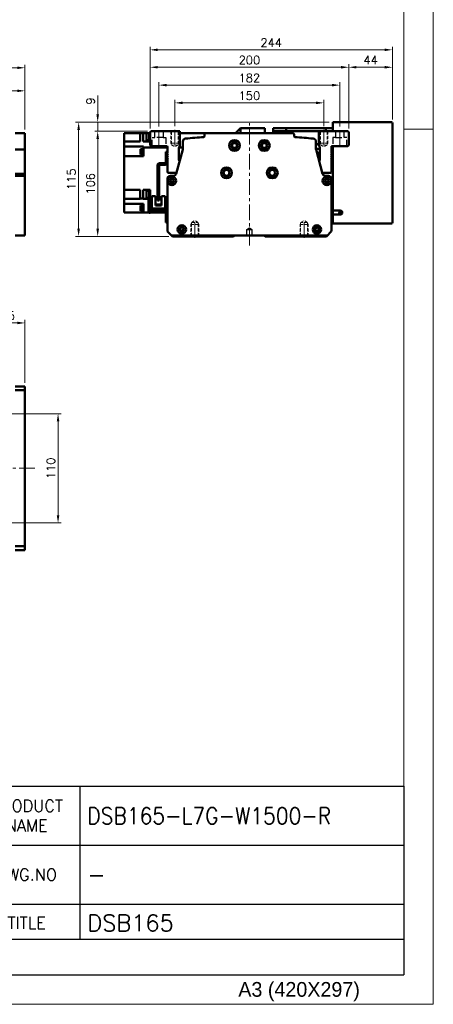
# Model space of a CAD drawing. Header units: millimetres. Extents: x 46891 to 51038, y 6223 to 10291.
# Tile 7 of 8: x 50622 to 51038, y 8529 to 9520. Entities that reach past the tile are written whole.
import ezdxf

# ---------------------------------------------------------------- set-up
doc = ezdxf.new("R2010")
doc.units = ezdxf.units.MM
doc.header["$LTSCALE"] = 0.5
for name, pattern in [('CENTER', [50.8, 31.75, -6.35, 6.35, -6.35]), ('HIDDEN', [9.525, 6.35, -3.175]), ('HIDDENX2', [19.05, 12.7, -6.35])]:
    doc.linetypes.add(name, pattern=pattern)
doc.layers.get('0').update_dxf_attribs({"lineweight": 20})
doc.layers.add('1', color=1, linetype='CENTER', lineweight=13)
doc.layers.add('외형선(ISO)', color=7, linetype='Continuous', lineweight=50)
doc.layers.add('2', color=2, linetype='HIDDENX2')
doc.layers.add('3', color=3, linetype='Continuous')
doc.styles.add('ACISOGDT', font='amgdt.shx')
doc.styles.add('DSR TEXT', font='romans.shx', dxfattribs={"bigfont": 'whgtxt.shx'})
doc.styles.get("Standard").update_dxf_attribs({"font": 'romans.shx', "bigfont": 'whgtxt.shx'})
doc.dimstyles.new('DSR', dxfattribs={"dimscale": 2, "dimtxt": 3, "dimasz": 3, "dimexe": 0.5, "dimexo": 0.5, "dimgap": 0.5, "dimtad": 1, "dimdsep": 46, "dimtxsty": 'Standard', "dimcen": 2.5, "dimclrd": 4, "dimclre": 4, "dimclrt": 2, "dimadec": 0, "dimazin": 2, "dimtfac": 1, "dimtmove": 0, "dimatfit": 3, "dimfxl": 0, "dimlwd": -1, "dimlwe": -1, "dimarcsym": 0})

# ---------------------------------------------------------------- blocks, each defined once
blk = doc.blocks.new('A$C13F00394')
at = {"layer": '3'}
for p, q in [((0, 32), (202.32, 32)), ((147.32, 32), (147.32, 6)), ((202.32, 32), (202.32, 0)), ((97.32, 22), (202.32, 22)), ((129.32, 12), (202.32, 12)), ((202.32, 6), (129.32, 6)), ((0, 0), (202.32, 0))]:
    blk.add_line(p, q, dxfattribs=at)
at = {"color": 7, "char_height": 2, "attachment_point": 5, "style": 'DSR TEXT'}
for s, insert in [('PRODUCT\\PNAME', (138.32, 27)), ('DWG.NO', (138.32, 17)), ('TITLE', (138.32, 8.83))]:
    blk.add_mtext(s, dxfattribs=dict(at, insert=insert))
blk = doc.blocks.new('A$C1C1952E1')
at = {"color": 1}
blk.add_lwpolyline([(0, 0), (420, 0), (420, 297), (0, 297)], close=True, dxfattribs=at)
at = {"color": 3}
blk.add_lwpolyline([(5, 5), (415, 5), (415, 292), (5, 292)], close=True, dxfattribs=at)
at = {"color": 7, "style": 'ACISOGDT'}
blk.add_text('A3 (420X297)', height=2.5, dxfattribs=at).set_placement((386.91, 1.28))
blk = doc.blocks.new('*D123')
at = {"color": 1, "linetype": 'ByBlock'}
for p, q in [((50462.09, 9421.41), (50462.09, 9451.32)), ((50469.89, 9448.32), (50619.29, 9448.32)), ((50627.09, 9409.41), (50627.09, 9451.32))]:
    blk.add_line(p, q, dxfattribs=at)
at = {"color": 1}
for points in [[(50469.89, 9449.62), (50469.89, 9447.02), (50462.09, 9448.32)], [(50619.29, 9449.62), (50619.29, 9447.02), (50627.09, 9448.32)]]:
    blk.add_solid(points, dxfattribs=at)
at = {"layer": 'Defpoints', "color": 0}
for p in [(50627.09, 9448.32), (50462.09, 9417.81), (50627.09, 9405.81)]:
    blk.add_point(p, dxfattribs=at)
at = {"color": 3, "insert": (50544.59, 9455.52), "char_height": 8.4, "attachment_point": 5, "style": 'DSR TEXT'}
blk.add_mtext('165', dxfattribs=at)
blk = doc.blocks.new('*D124')
at = {"color": 1, "linetype": 'ByBlock'}
for p, q in [((48757.09, 9409.41), (48757.09, 9474.57)), ((50627.09, 9409.41), (50627.09, 9474.57)), ((50619.29, 9471.57), (48764.89, 9471.57))]:
    blk.add_line(p, q, dxfattribs=at)
at = {"color": 1}
for points in [[(48764.89, 9472.87), (48764.89, 9470.27), (48757.09, 9471.57)], [(50619.29, 9472.87), (50619.29, 9470.27), (50627.09, 9471.57)]]:
    blk.add_solid(points, dxfattribs=at)
at = {"layer": 'Defpoints', "color": 0}
for p in [(48757.09, 9471.57), (48757.09, 9405.81), (50627.09, 9405.81)]:
    blk.add_point(p, dxfattribs=at)
at = {"color": 3, "insert": (49692.09, 9478.77), "char_height": 8.4, "attachment_point": 5, "style": 'DSR TEXT'}
blk.add_mtext('1870', dxfattribs=at)
blk = doc.blocks.new('A$C1E181772')
at = {"layer": '외형선(ISO)'}
for p, q in [((17.4, 71), (17.4, 59.6)), ((19, 71), (17.4, 71)), ((11.1, 59.6), (16.9, 59.6)), ((17.4, 59.6), (18.94, 59.6)), ((9, 22), (9, 57.5)), ((10.6, 57.5), (10.6, 22)), ((16.9, 58), (11.1, 58)), ((1.6, 25), (0, 25)), ((0, 22), (0, 25)), ((0, 22), (0, 12)), ((1.6, 25), (1.6, 22)), ((1.6, 12.1), (1.6, 22)), ((3.3, 26.5), (3.3, 14.1)), ((7, 26.5), (3.3, 26.5)), ((7, 17.1), (7, 26.5)), ((10.6, 22), (9, 22)), ((16.7, 26.5), (13, 26.5)), ((13, 26.5), (13, 17.1)), ((16.7, 14.1), (16.7, 26.5)), ((2, 10), (16.9, 10)), ((17, 11.6), (2.1, 11.6)), ((3.3, 11.6), (3.3, 14.1)), ((5.3, 14.1), (3.3, 14.1)), ((14.7, 14.1), (5.3, 14.1)), ((7, 18.1), (13, 18.1)), ((13, 17.8), (7, 17.8)), ((7, 17.1), (13, 17.1)), ((16.7, 14.1), (14.7, 14.1)), ((16.7, 14.1), (16.7, 11.6)), ((17.4, 9.5), (17.4, 3)), ((17.4, 0), (17.4, 3)), ((17.4, 0), (19, 0))]:
    blk.add_line(p, q, dxfattribs=at)
for centre, radius, start, end in [((11.1, 57.5), 2.1, 90, 180), ((16.9, 60.1), 0.5, 270, 0), ((16.9, 60.1), 2.1, 270, 346.22585), ((11.1, 57.5), 0.5, 90, 180), ((2, 12), 2, 179.99989, 269.99989), ((2.1, 12.1), 0.5, 179.99989, 269.99989), ((16.9, 9.5), 0.5, 359.99989, 89.99989), ((17, 9.6), 2, 0.24541, 89.99989)]:
    blk.add_arc(centre, radius, start, end, dxfattribs=at)
blk = doc.blocks.new('*D127')
at = {"color": 1, "linetype": 'ByBlock'}
for p, q in [((50777.95, 9412.85), (50777.95, 9439.25)), ((50785.75, 9436.25), (50920.15, 9436.25)), ((50927.95, 9412.85), (50927.95, 9439.25))]:
    blk.add_line(p, q, dxfattribs=at)
at = {"color": 1}
for points in [[(50785.75, 9437.55), (50785.75, 9434.95), (50777.95, 9436.25)], [(50920.15, 9437.55), (50920.15, 9434.95), (50927.95, 9436.25)]]:
    blk.add_solid(points, dxfattribs=at)
at = {"layer": 'Defpoints', "color": 0}
for p in [(50927.95, 9436.25), (50777.95, 9409.25), (50927.95, 9409.25)]:
    blk.add_point(p, dxfattribs=at)
at = {"color": 3, "insert": (50852.95, 9443.45), "char_height": 8.4, "attachment_point": 5, "style": 'DSR TEXT'}
blk.add_mtext('150', dxfattribs=at)
blk = doc.blocks.new('*D128')
at = {"color": 1, "linetype": 'ByBlock'}
for p, q in [((50761.95, 9412.41), (50761.95, 9457.07)), ((50769.75, 9454.07), (50936.15, 9454.07)), ((50943.95, 9412.41), (50943.95, 9457.07))]:
    blk.add_line(p, q, dxfattribs=at)
at = {"color": 1}
for points in [[(50769.75, 9455.37), (50769.75, 9452.77), (50761.95, 9454.07)], [(50936.15, 9455.37), (50936.15, 9452.77), (50943.95, 9454.07)]]:
    blk.add_solid(points, dxfattribs=at)
at = {"layer": 'Defpoints', "color": 0}
for p in [(50943.95, 9454.07), (50761.95, 9408.81), (50943.95, 9408.81)]:
    blk.add_point(p, dxfattribs=at)
at = {"color": 3, "insert": (50852.95, 9461.27), "char_height": 8.4, "attachment_point": 5, "style": 'DSR TEXT'}
blk.add_mtext('182', dxfattribs=at)
blk = doc.blocks.new('*D129')
at = {"color": 1, "linetype": 'ByBlock'}
for p, q in [((50752.95, 9410.41), (50752.95, 9475.08)), ((50952.95, 9410.41), (50952.95, 9475.08)), ((50760.75, 9472.08), (50945.15, 9472.08))]:
    blk.add_line(p, q, dxfattribs=at)
at = {"color": 1}
for points in [[(50760.75, 9473.38), (50760.75, 9470.78), (50752.95, 9472.08)], [(50945.15, 9473.38), (50945.15, 9470.78), (50952.95, 9472.08)]]:
    blk.add_solid(points, dxfattribs=at)
at = {"layer": 'Defpoints', "color": 0}
for p in [(50952.95, 9472.08), (50752.95, 9406.81), (50952.95, 9406.81)]:
    blk.add_point(p, dxfattribs=at)
at = {"color": 3, "insert": (50852.95, 9479.28), "char_height": 8.4, "attachment_point": 5, "style": 'DSR TEXT'}
blk.add_mtext('200', dxfattribs=at)
blk = doc.blocks.new('*D130')
at = {"color": 1, "linetype": 'ByBlock'}
for p, q in [((50952.95, 9410.41), (50952.95, 9475.08)), ((50996.95, 9419.41), (50996.95, 9475.08)), ((50960.75, 9472.08), (50989.15, 9472.08))]:
    blk.add_line(p, q, dxfattribs=at)
at = {"color": 1}
for points in [[(50960.75, 9473.38), (50960.75, 9470.78), (50952.95, 9472.08)], [(50989.15, 9473.38), (50989.15, 9470.78), (50996.95, 9472.08)]]:
    blk.add_solid(points, dxfattribs=at)
at = {"layer": 'Defpoints', "color": 0}
for p in [(50996.95, 9472.08), (50996.95, 9415.81), (50952.95, 9406.81)]:
    blk.add_point(p, dxfattribs=at)
at = {"color": 3, "insert": (50974.95, 9479.28), "char_height": 8.4, "attachment_point": 5, "style": 'DSR TEXT'}
blk.add_mtext('44', dxfattribs=at)
blk = doc.blocks.new('*D147')
at = {"color": 1, "linetype": 'ByBlock'}
for p, q in [((50752.95, 9410.41), (50752.95, 9492.61)), ((50989.15, 9489.61), (50760.75, 9489.61)), ((50996.95, 9419.41), (50996.95, 9492.61))]:
    blk.add_line(p, q, dxfattribs=at)
at = {"color": 1}
for points in [[(50760.75, 9490.91), (50760.75, 9488.31), (50752.95, 9489.61)], [(50989.15, 9490.91), (50989.15, 9488.31), (50996.95, 9489.61)]]:
    blk.add_solid(points, dxfattribs=at)
at = {"layer": 'Defpoints', "color": 0}
for p in [(50752.95, 9489.61), (50996.95, 9415.81), (50752.95, 9406.81)]:
    blk.add_point(p, dxfattribs=at)
at = {"color": 3, "insert": (50874.95, 9496.81), "char_height": 8.4, "attachment_point": 5, "style": 'DSR TEXT'}
blk.add_mtext('244', dxfattribs=at)
blk = doc.blocks.new('*D148')
at = {"color": 1, "linetype": 'ByBlock'}
for p, q in [((50750.35, 9407.81), (50697.27, 9407.81)), ((50700.27, 9400.01), (50700.27, 9309.61)), ((50771.85, 9301.81), (50697.27, 9301.81))]:
    blk.add_line(p, q, dxfattribs=at)
at = {"color": 1}
for points in [[(50698.97, 9400.01), (50701.57, 9400.01), (50700.27, 9407.81)], [(50698.97, 9309.61), (50701.57, 9309.61), (50700.27, 9301.81)]]:
    blk.add_solid(points, dxfattribs=at)
at = {"layer": 'Defpoints', "color": 0}
for p in [(50753.95, 9407.81), (50700.27, 9301.81), (50775.45, 9301.81)]:
    blk.add_point(p, dxfattribs=at)
at = {"color": 3, "insert": (50693.07, 9354.81), "char_height": 8.4, "attachment_point": 5, "rotation": 90, "style": 'DSR TEXT'}
blk.add_mtext('106', dxfattribs=at)
blk = doc.blocks.new('*D149')
at = {"color": 1, "linetype": 'ByBlock'}
for p, q in [((50700.27, 9424.61), (50700.27, 9443.61)), ((50933.35, 9416.81), (50697.27, 9416.81)), ((50700.27, 9407.81), (50700.27, 9416.81)), ((50750.35, 9407.81), (50697.27, 9407.81)), ((50700.27, 9400.01), (50700.27, 9392.21))]:
    blk.add_line(p, q, dxfattribs=at)
at = {"color": 1}
for points in [[(50698.97, 9424.61), (50701.57, 9424.61), (50700.27, 9416.81)], [(50698.97, 9400.01), (50701.57, 9400.01), (50700.27, 9407.81)]]:
    blk.add_solid(points, dxfattribs=at)
at = {"layer": 'Defpoints', "color": 0}
for p in [(50700.27, 9416.81), (50936.95, 9416.81), (50753.95, 9407.81)]:
    blk.add_point(p, dxfattribs=at)
at = {"color": 3, "insert": (50693.07, 9438.01), "char_height": 8.4, "attachment_point": 5, "rotation": 90, "style": 'DSR TEXT'}
blk.add_mtext('9', dxfattribs=at)
blk = doc.blocks.new('*D150')
at = {"color": 1, "linetype": 'ByBlock'}
for p, q in [((50933.35, 9416.81), (50678.08, 9416.81)), ((50681.08, 9409.01), (50681.08, 9309.61)), ((50771.85, 9301.81), (50678.08, 9301.81))]:
    blk.add_line(p, q, dxfattribs=at)
at = {"color": 1}
for points in [[(50679.78, 9409.01), (50682.38, 9409.01), (50681.08, 9416.81)], [(50679.78, 9309.61), (50682.38, 9309.61), (50681.08, 9301.81)]]:
    blk.add_solid(points, dxfattribs=at)
at = {"layer": 'Defpoints', "color": 0}
for p in [(50936.95, 9416.81), (50681.08, 9301.81), (50775.45, 9301.81)]:
    blk.add_point(p, dxfattribs=at)
at = {"color": 3, "insert": (50673.88, 9359.31), "char_height": 8.4, "attachment_point": 5, "rotation": 90, "style": 'DSR TEXT'}
blk.add_mtext('115', dxfattribs=at)
blk = doc.blocks.new('*D153')
at = {"color": 1, "linetype": 'ByBlock'}
for p, q in [((50592.09, 9133.07), (50592.09, 9217.74)), ((50627.09, 9154.53), (50627.09, 9217.74)), ((50599.89, 9214.74), (50619.29, 9214.74))]:
    blk.add_line(p, q, dxfattribs=at)
at = {"color": 1}
for points in [[(50599.89, 9216.04), (50599.89, 9213.44), (50592.09, 9214.74)], [(50619.29, 9216.04), (50619.29, 9213.44), (50627.09, 9214.74)]]:
    blk.add_solid(points, dxfattribs=at)
at = {"layer": 'Defpoints', "color": 0}
for p in [(50627.09, 9214.74), (50627.09, 9150.93), (50592.09, 9129.47)]:
    blk.add_point(p, dxfattribs=at)
at = {"color": 3, "insert": (50609.59, 9221.94), "char_height": 8.4, "attachment_point": 5, "style": 'DSR TEXT'}
blk.add_mtext('35', dxfattribs=at)
blk = doc.blocks.new('*D156')
at = {"color": 1, "linetype": 'ByBlock'}
for p, q in [((50601.74, 9123.43), (50663.37, 9123.43)), ((50660.37, 9115.63), (50660.37, 9021.23)), ((50601.74, 9013.43), (50663.37, 9013.43))]:
    blk.add_line(p, q, dxfattribs=at)
at = {"color": 1}
for points in [[(50659.07, 9115.63), (50661.67, 9115.63), (50660.37, 9123.43)], [(50659.07, 9021.23), (50661.67, 9021.23), (50660.37, 9013.43)]]:
    blk.add_solid(points, dxfattribs=at)
at = {"layer": 'Defpoints', "color": 0}
for p in [(50598.14, 9123.43), (50598.14, 9013.43), (50660.37, 9013.43)]:
    blk.add_point(p, dxfattribs=at)
at = {"color": 3, "insert": (50653.17, 9068.43), "char_height": 8.4, "attachment_point": 5, "rotation": 90, "style": 'DSR TEXT'}
blk.add_mtext('110', dxfattribs=at)

msp = doc.modelspace()

# ---------------------------------------------------------------- linework, layer by layer
at = {"color": 2, "linetype": 'HIDDEN'}
for p, q in [((50773.94907, 9407.81317), (50773.94907, 9395.81317)), ((50774.54907, 9407.21317), (50773.94907, 9407.81317)), ((50781.34907, 9407.21317), (50774.54907, 9407.21317)), ((50774.54907, 9407.21317), (50774.54907, 9393.81317)), ((50781.34907, 9407.21317), (50781.94907, 9407.81317)), ((50781.34907, 9407.21317), (50781.34907, 9393.81317)), ((50781.94907, 9407.81317), (50781.94907, 9395.81317)), ((50923.94907, 9407.81317), (50923.94907, 9395.81317)), ((50924.54907, 9407.21317), (50923.94907, 9407.81317)), ((50931.34907, 9407.21317), (50924.54907, 9407.21317)), ((50924.54907, 9407.21317), (50924.54907, 9393.81317)), ((50931.34907, 9407.21317), (50931.94907, 9407.81317)), ((50931.34907, 9407.21317), (50931.34907, 9393.81317)), ((50931.94907, 9407.81317), (50931.94907, 9395.81317)), ((50781.94907, 9395.81317), (50773.94907, 9395.81317)), ((50773.94907, 9395.81317), (50774.54907, 9394.77393)), ((50781.94907, 9395.81317), (50781.34907, 9394.77393)), ((50931.94907, 9395.81317), (50923.94907, 9395.81317)), ((50923.94907, 9395.81317), (50924.54907, 9394.77393)), ((50931.94907, 9395.81317), (50931.34907, 9394.77393)), ((50781.34907, 9393.81317), (50774.54907, 9393.81317)), ((50774.54907, 9393.81317), (50777.94907, 9391.85017)), ((50781.34907, 9393.81317), (50777.94907, 9391.85017)), ((50931.34907, 9393.81317), (50924.54907, 9393.81317)), ((50924.54907, 9393.81317), (50927.94907, 9391.85017)), ((50931.34907, 9393.81317), (50927.94907, 9391.85017)), ((50794.54907, 9315.81317), (50797.94907, 9317.77616)), ((50794.54907, 9315.81317), (50801.34907, 9315.81317)), ((50794.54907, 9302.41317), (50794.54907, 9315.81317)), ((50801.34907, 9315.81317), (50797.94907, 9317.77616)), ((50801.34907, 9302.41317), (50801.34907, 9315.81317)), ((50904.54907, 9315.81317), (50907.94907, 9317.77616)), ((50911.34907, 9315.81317), (50904.54907, 9315.81317)), ((50904.54907, 9302.41317), (50904.54907, 9315.81317)), ((50911.34907, 9315.81317), (50907.94907, 9317.77616)), ((50911.34907, 9302.41317), (50911.34907, 9315.81317)), ((50793.94907, 9313.81317), (50794.54907, 9314.8524)), ((50793.94907, 9313.81317), (50801.94907, 9313.81317)), ((50793.94907, 9301.81317), (50793.94907, 9313.81317)), ((50801.94907, 9313.81317), (50801.34907, 9314.8524)), ((50801.94907, 9301.81317), (50801.94907, 9313.81317)), ((50903.94907, 9313.81317), (50904.54907, 9314.8524)), ((50911.94907, 9313.81317), (50903.94907, 9313.81317)), ((50903.94907, 9301.81317), (50903.94907, 9313.81317)), ((50911.94907, 9313.81317), (50911.34907, 9314.8524)), ((50911.94907, 9301.81317), (50911.94907, 9313.81317)), ((50794.54907, 9302.41317), (50793.94907, 9301.81317)), ((50794.54907, 9302.41317), (50801.34907, 9302.41317)), ((50801.34907, 9302.41317), (50801.94907, 9301.81317)), ((50904.54907, 9302.41317), (50903.94907, 9301.81317)), ((50911.34907, 9302.41317), (50904.54907, 9302.41317)), ((50911.34907, 9302.41317), (50911.94907, 9301.81317))]:
    msp.add_line(p, q, dxfattribs=at)
at = {"color": 1, "linetype": 'CENTER'}
for p, q in [((50777.94907, 9409.24871), (50777.94907, 9390.68401)), ((50927.94907, 9409.24871), (50927.94907, 9390.68401)), ((50797.94907, 9300.37762), (50797.94907, 9318.94232)), ((50907.94907, 9300.37762), (50907.94907, 9318.94232))]:
    msp.add_line(p, q, dxfattribs=at)
at = {"color": 1}
msp.add_line((51038.06932, 9409.88267), (51008.40982, 9409.88267), dxfattribs=at)
at = {"layer": '1'}
for p, q in [((50852.94907, 9292.81317), (50852.94907, 9415.81317)), ((50761.94907, 9391.81317), (50761.94907, 9408.81317)), ((50943.94907, 9391.81317), (50943.94907, 9408.81317)), ((50637.08964, 9068.42724), (48747.08964, 9068.42724))]:
    msp.add_line(p, q, dxfattribs=at)
at = {"layer": '2'}
for p, q in [((50757.69907, 9401.31317), (50757.69907, 9407.81317)), ((50766.19907, 9407.81317), (50766.19907, 9401.31317)), ((50939.69907, 9407.81317), (50939.69907, 9401.31317)), ((50948.19907, 9401.31317), (50948.19907, 9407.81317)), ((50754.94907, 9401.31317), (50757.69907, 9401.31317)), ((50754.94907, 9392.81317), (50754.94907, 9401.31317)), ((50766.19907, 9401.31317), (50757.69907, 9401.31317)), ((50766.19907, 9401.31317), (50768.94907, 9401.31317)), ((50768.94907, 9401.31317), (50768.94907, 9392.81317)), ((50939.69907, 9401.31317), (50936.94907, 9401.31317)), ((50936.94907, 9401.31317), (50936.94907, 9392.81317)), ((50939.69907, 9401.31317), (50948.19907, 9401.31317)), ((50950.94907, 9401.31317), (50948.19907, 9401.31317)), ((50950.94907, 9392.81317), (50950.94907, 9401.31317)), ((50850.44907, 9308.81317), (50852.94907, 9310.31532)), ((50850.44907, 9302.81316), (50850.44907, 9308.81317)), ((50850.44907, 9308.81317), (50855.44907, 9308.81317)), ((50852.94907, 9310.31532), (50855.44907, 9308.81317)), ((50855.44907, 9308.81317), (50855.44907, 9302.81316))]:
    msp.add_line(p, q, dxfattribs=at)
at = {"layer": '3'}
for p in [(51008.40982, 8748.47582), (49808.28287, 8558.65502)]:
    msp.add_line(p, (51008.40982, 8558.65502), dxfattribs=at)
at = {"layer": '외형선(ISO)'}
for p, q in [((50936.94907, 9415.81317), (50936.94907, 9416.81317)), ((50995.94907, 9416.81317), (50936.94907, 9416.81317)), ((50936.94907, 9407.81317), (50936.94907, 9415.81317)), ((50996.94907, 9315.81317), (50996.94907, 9415.81317)), ((50617.08964, 9405.81317), (50627.08964, 9405.81317)), ((50627.08964, 9403.81317), (50627.08964, 9405.81317)), ((50726.94907, 9405.81317), (50742.94907, 9405.81317)), ((50726.94907, 9401.41317), (50726.94907, 9405.81317)), ((50745.94907, 9405.81317), (50742.94907, 9405.81317)), ((50742.94907, 9397.41317), (50742.94907, 9405.81317)), ((50750.94907, 9405.81317), (50745.94907, 9405.81317)), ((50745.94907, 9405.81317), (50745.94907, 9397.41317)), ((50749.34907, 9398.73306), (50749.34907, 9405.73306)), ((50751.94907, 9405.73306), (50749.34907, 9405.73306)), ((50750.94907, 9405.81317), (50751.94907, 9405.81317)), ((50750.94907, 9405.81317), (50750.94907, 9405.73306)), ((50751.94907, 9398.43306), (50751.94907, 9406.03306)), ((50752.94907, 9406.03306), (50751.94907, 9406.03306)), ((50753.94907, 9407.81317), (50752.94907, 9406.81317)), ((50752.94907, 9406.81317), (50752.94907, 9393.81317)), ((50782.94907, 9407.81317), (50753.94907, 9407.81317)), ((50782.94907, 9393.1377), (50782.94907, 9407.81317)), ((50782.94907, 9405.81317), (50809.72166, 9405.81317)), ((50896.17648, 9405.81317), (50809.72166, 9405.81317)), ((50838.94907, 9405.81317), (50843.94907, 9410.81317)), ((50843.94907, 9405.81317), (50843.94907, 9410.81317)), ((50868.39907, 9410.81317), (50843.94907, 9410.81317)), ((50868.39907, 9410.81317), (50868.39907, 9405.81317)), ((50876.94907, 9410.81317), (50876.94907, 9407.86538)), ((50889.94907, 9410.81317), (50876.94907, 9410.81317)), ((50876.94907, 9407.86538), (50876.94907, 9405.81317)), ((50889.94907, 9407.86538), (50876.94907, 9407.86538)), ((50889.94907, 9407.86538), (50889.94907, 9410.81317)), ((50889.94907, 9410.81317), (50929.94907, 9410.81317)), ((50889.94907, 9410.81317), (50889.94907, 9407.86538)), ((50889.94907, 9405.81317), (50889.94907, 9407.86538)), ((50929.94907, 9407.86538), (50889.94907, 9407.86538)), ((50889.94907, 9405.81317), (50889.94907, 9407.86538)), ((50922.94907, 9407.81317), (50922.94907, 9393.1377)), ((50951.94907, 9407.81317), (50922.94907, 9407.81317)), ((50929.94907, 9410.81317), (50929.94907, 9407.81317)), ((50936.94907, 9410.81317), (50929.94907, 9410.81317)), ((50952.94907, 9406.81317), (50951.94907, 9407.81317)), ((50952.94907, 9393.81317), (50952.94907, 9406.81317)), ((50627.08964, 9403.81317), (50627.08964, 9402.30045)), ((50627.08964, 9402.30045), (50627.08964, 9401.80147)), ((50627.08964, 9400.26088), (50627.08964, 9401.80147)), ((50627.08964, 9397.27629), (50627.08964, 9400.26088)), ((50627.08964, 9397.27629), (50627.08964, 9389.49884)), ((50726.94907, 9401.41317), (50726.94907, 9397.41317)), ((50742.94907, 9397.41317), (50726.94907, 9397.41317)), ((50726.94907, 9397.25701), (50726.94907, 9397.41317)), ((50726.94907, 9397.25701), (50726.94907, 9392.18028)), ((50750.94907, 9397.41317), (50745.94907, 9397.41317)), ((50751.94907, 9398.73306), (50749.34907, 9398.73306)), ((50750.94907, 9397.41317), (50750.94907, 9398.73306)), ((50750.94907, 9397.41317), (50750.94907, 9397.3741)), ((50750.94907, 9397.3741), (50752.94907, 9397.3741)), ((50752.94907, 9398.43306), (50751.94907, 9398.43306)), ((50785.94907, 9397.27629), (50785.94907, 9389.49884)), ((50807.72166, 9403.81317), (50807.72166, 9402.30045)), ((50898.17648, 9402.30045), (50898.17648, 9403.81317)), ((50919.94907, 9389.49884), (50919.94907, 9397.27629)), ((50922.94907, 9394.66817), (50919.94907, 9394.66817)), ((50617.08964, 9389.13986), (50627.08964, 9389.13986)), ((50627.08964, 9389.49884), (50627.08964, 9389.13986)), ((50627.08964, 9389.13986), (50627.08964, 9364.73623)), ((50746.44907, 9392.18028), (50726.94907, 9392.18028)), ((50726.94907, 9387.01317), (50726.94907, 9392.18028)), ((50726.94907, 9387.01317), (50726.94907, 9382.51317)), ((50743.24907, 9384.26174), (50743.24907, 9389.76174)), ((50743.24907, 9389.76174), (50745.24907, 9389.76174)), ((50743.24907, 9384.26174), (50745.24907, 9384.26174)), ((50745.24907, 9384.06174), (50745.24907, 9389.96174)), ((50745.24907, 9389.96174), (50745.94907, 9389.96174)), ((50745.94907, 9384.01174), (50745.94907, 9390.01174)), ((50745.94907, 9390.01174), (50746.44907, 9390.01174)), ((50746.44907, 9392.18028), (50746.44907, 9392.14583)), ((50746.44907, 9391.47935), (50746.44907, 9392.14583)), ((50770.44907, 9391.47935), (50746.44907, 9391.47935)), ((50746.44907, 9391.47935), (50746.44907, 9382.51317)), ((50752.94907, 9393.81317), (50753.94907, 9392.81317)), ((50753.94907, 9392.81317), (50769.44907, 9392.81317)), ((50770.44907, 9391.81317), (50770.44907, 9385.31317)), ((50770.44907, 9385.31317), (50770.94907, 9384.81317)), ((50770.94907, 9384.81317), (50770.44907, 9384.31317)), ((50770.44907, 9384.31317), (50770.44907, 9383.31317)), ((50785.88241, 9389.13986), (50779.18871, 9364.73623)), ((50781.94907, 9378.81317), (50781.94907, 9390.1377)), ((50785.94907, 9391.47935), (50782.13243, 9391.47935)), ((50919.94907, 9389.81317), (50923.94907, 9389.81317)), ((50926.70943, 9364.73623), (50920.01572, 9389.13986)), ((50923.94907, 9385.81317), (50920.92821, 9385.81317)), ((50923.94907, 9390.1377), (50923.94907, 9378.81317)), ((50934.94907, 9384.81317), (50935.44907, 9385.31317)), ((50935.44907, 9384.31317), (50934.94907, 9384.81317)), ((50935.44907, 9385.31317), (50935.44907, 9391.81317)), ((50935.44907, 9383.31317), (50935.44907, 9384.31317)), ((50936.44907, 9392.81317), (50951.94907, 9392.81317)), ((50936.94907, 9327.81317), (50936.94907, 9392.81317)), ((50951.94907, 9392.81317), (50952.94907, 9393.81317)), ((50746.44907, 9382.51317), (50726.94907, 9382.51317)), ((50726.94907, 9348.61317), (50726.94907, 9382.51317)), ((50745.24907, 9384.06174), (50745.94907, 9384.06174)), ((50745.94907, 9384.01174), (50746.44907, 9384.01174)), ((50770.44907, 9383.31317), (50770.94907, 9382.81317)), ((50770.94907, 9382.81317), (50770.44907, 9382.31317)), ((50770.44907, 9382.31317), (50770.44907, 9381.31317)), ((50770.44907, 9381.31317), (50770.94907, 9380.81317)), ((50770.94907, 9380.81317), (50770.44907, 9380.31317)), ((50770.44907, 9380.31317), (50770.44907, 9366.81317)), ((50934.94907, 9382.81317), (50935.44907, 9383.31317)), ((50935.44907, 9382.31317), (50934.94907, 9382.81317)), ((50934.94907, 9380.81317), (50935.44907, 9381.31317)), ((50935.44907, 9380.31317), (50934.94907, 9380.81317)), ((50935.44907, 9381.31317), (50935.44907, 9382.31317)), ((50935.44907, 9366.81317), (50935.44907, 9380.31317)), ((50617.08964, 9364.73623), (50627.08964, 9364.73623)), ((50627.08964, 9364.73623), (50627.08964, 9362.81317)), ((50771.44907, 9365.81317), (50777.94907, 9365.81317)), ((50927.94907, 9365.81317), (50934.44907, 9365.81317)), ((50617.08964, 9362.81317), (50627.08964, 9362.81317)), ((50627.08964, 9359.81317), (50627.08964, 9362.81317)), ((50627.08964, 9359.81317), (50627.08964, 9308.05581)), ((50770.44907, 9359.81317), (50770.44907, 9308.05581)), ((50776.38867, 9362.81317), (50773.44907, 9362.81317)), ((50932.44907, 9362.81317), (50929.50947, 9362.81317)), ((50935.44907, 9308.05581), (50935.44907, 9359.81317)), ((50726.94907, 9348.61317), (50742.94907, 9348.61317)), ((50726.94907, 9348.61317), (50726.94907, 9344.61317)), ((50742.94907, 9348.61317), (50742.94907, 9340.14698)), ((50745.94907, 9348.61317), (50745.94907, 9340.14698)), ((50750.94907, 9348.61317), (50745.94907, 9348.61317)), ((50749.34907, 9340.60255), (50749.34907, 9347.60255)), ((50751.94907, 9347.60255), (50749.34907, 9347.60255)), ((50750.94907, 9348.61459), (50750.94907, 9348.61317)), ((50750.94907, 9348.61459), (50752.94907, 9348.61459)), ((50750.94907, 9347.60255), (50750.94907, 9348.61317)), ((50751.94907, 9340.81336), (50751.94907, 9347.90255)), ((50752.94907, 9347.90255), (50751.94907, 9347.90255)), ((50752.94907, 9345.37647), (50752.94907, 9348.61459)), ((50752.94907, 9345.37647), (50752.94907, 9342.82862)), ((50726.94907, 9339.49122), (50726.94907, 9344.61317)), ((50742.94907, 9339.49122), (50726.94907, 9339.49122)), ((50726.94907, 9339.4805), (50726.94907, 9339.49122)), ((50726.94907, 9339.4805), (50726.94907, 9334.71317)), ((50745.94907, 9340.14698), (50742.94907, 9340.14698)), ((50742.94907, 9339.49122), (50742.94907, 9340.14698)), ((50745.94907, 9340.14698), (50745.94907, 9339.49122)), ((50750.94907, 9339.49122), (50745.94907, 9339.49122)), ((50751.44907, 9340.60255), (50749.34907, 9340.60255)), ((50750.94907, 9340.60255), (50750.94907, 9339.49122)), ((50750.94907, 9339.49122), (50750.94907, 9339.48853)), ((50751.44907, 9339.48853), (50750.94907, 9339.48853)), ((50752.94907, 9340.81336), (50752.94907, 9342.82862)), ((50754.74905, 9340.14698), (50753.04907, 9340.14698)), ((50760.44907, 9340.14698), (50758.44905, 9340.14698)), ((50764.44905, 9340.14698), (50762.04907, 9340.14698)), ((50770.44907, 9340.14698), (50768.14905, 9340.14698)), ((50746.44907, 9334.71317), (50726.94907, 9334.71317)), ((50726.94907, 9334.71317), (50726.94907, 9330.21317)), ((50726.94907, 9325.81317), (50726.94907, 9330.21317)), ((50746.44907, 9325.81317), (50726.94907, 9325.81317)), ((50743.24907, 9327.50223), (50743.24907, 9333.00223)), ((50743.24907, 9333.00223), (50745.24907, 9333.00223)), ((50743.24907, 9327.50223), (50745.24907, 9327.50223)), ((50745.24907, 9327.30223), (50745.24907, 9333.20223)), ((50745.24907, 9333.20223), (50745.94907, 9333.20223)), ((50745.24907, 9327.30223), (50745.94907, 9327.30223)), ((50745.94907, 9327.25223), (50745.94907, 9333.25223)), ((50745.94907, 9333.25223), (50746.44907, 9333.25223)), ((50745.94907, 9327.25223), (50746.44907, 9327.25223)), ((50746.44907, 9334.71317), (50746.44907, 9334.36932)), ((50746.44907, 9325.81317), (50746.44907, 9334.36932)), ((50770.44907, 9325.81317), (50746.44907, 9325.81317)), ((50751.94907, 9325.59327), (50751.94907, 9325.81317)), ((50752.94907, 9325.59327), (50751.94907, 9325.59327)), ((50752.94907, 9325.81317), (50752.94907, 9325.59327)), ((50936.94907, 9329.81317), (50935.44907, 9329.81317)), ((50936.94907, 9329.22082), (50935.44907, 9329.22082)), ((50936.94907, 9323.81317), (50936.94907, 9327.81317)), ((50936.94907, 9327.81317), (50944.44907, 9327.81317)), ((50936.94907, 9320.81317), (50935.44907, 9320.81317)), ((50944.44907, 9323.81317), (50936.94907, 9323.81317)), ((50936.94907, 9315.81317), (50936.94907, 9323.81317)), ((50936.94907, 9314.81317), (50936.94907, 9315.81317)), ((50627.08964, 9305.93449), (50627.08964, 9308.05581)), ((50627.08964, 9305.93449), (50627.08964, 9302.81316)), ((50771.32775, 9305.93449), (50774.44907, 9302.81316)), ((50931.44907, 9302.81317), (50934.57039, 9305.93449)), ((50936.94907, 9314.81317), (50995.94907, 9314.81317)), ((50617.08964, 9302.81316), (50627.08964, 9302.81316)), ((50774.44907, 9302.81316), (50931.44907, 9302.81317)), ((50774.44907, 9302.81316), (50775.44907, 9301.81317)), ((50775.44907, 9301.81317), (50836.94907, 9301.81317)), ((50836.94907, 9301.81317), (50837.80262, 9302.66672)), ((50868.09551, 9302.66672), (50868.94907, 9301.81317)), ((50868.94907, 9301.81317), (50930.44907, 9301.81317)), ((50930.44907, 9301.81317), (50931.44907, 9302.81317)), ((50617.08964, 9150.92724), (50627.08964, 9150.92724)), ((50617.08964, 9146.92724), (50627.08964, 9146.92724)), ((50627.08964, 9150.04856), (50627.08964, 9150.92724)), ((50627.08964, 9150.04856), (50627.08964, 9146.92724)), ((50627.08964, 9146.92724), (50627.08964, 8989.92724)), ((50627.08964, 8989.92724), (50617.08964, 8989.92724)), ((50627.08964, 8989.92724), (50627.08964, 8986.80592)), ((50617.08964, 8985.92724), (50627.08964, 8985.92724)), ((50627.08964, 8985.92724), (50627.08964, 8986.80592))]:
    msp.add_line(p, q, dxfattribs=at)
for centre, radius in [((50837.94907, 9393.31317), 5.5), ((50837.94907, 9393.31317), 3.3), ((50837.94907, 9393.31317), 2.4585), ((50867.94907, 9393.31317), 5.5), ((50867.94907, 9393.31317), 3.3), ((50867.94907, 9393.31317), 2.4585), ((50829.94907, 9365.81317), 5.5), ((50829.94907, 9365.81317), 3.3), ((50829.94907, 9365.81317), 2.9585), ((50875.94907, 9365.81317), 5.5), ((50875.94907, 9365.81317), 3.3), ((50875.94907, 9365.81317), 2.9585), ((50774.94907, 9357.81317), 4.25), ((50774.94907, 9357.81317), 2.25), ((50930.94907, 9357.81317), 4.25), ((50930.94907, 9357.81317), 2.25), ((50944.44907, 9325.81317), 1.2295), ((50784.94907, 9308.81317), 4.25), ((50784.94907, 9308.81317), 2.25), ((50920.94907, 9308.81317), 4.25), ((50920.94907, 9308.81317), 2.25)]:
    msp.add_circle(centre, radius, dxfattribs=at)
for centre, radius, start, end in [((50995.94907, 9415.81317), 1, 0, 90), ((50809.72166, 9403.81317), 2, 90.00000006, 180), ((50896.17648, 9403.81317), 2, 0, 90.00000006), ((50788.94907, 9397.27629), 3, 95.80911543, 180), ((50838.94907, 8905.81317), 497, 93.65644441, 95.80911544), ((50807.22166, 9402.30045), 0.5, 273.65644441, 0), ((50898.67648, 9402.30045), 0.5, 180, 266.34355561), ((50866.94907, 8905.81317), 497, 84.19088467, 86.34355571), ((50916.94907, 9397.27629), 3, 0, 84.19088467), ((50769.44907, 9391.81317), 1, 0, 90), ((50786.94907, 9390.1377), 5, 143.13010235, 180), ((50784.94907, 9389.49884), 1, 338.96248903, 0), ((50920.94907, 9389.49884), 1, 180, 201.03751108), ((50918.94907, 9390.1377), 5, 0, 36.86989765), ((50936.44907, 9391.81317), 1, 90, 180), ((50782.94907, 9378.81317), 1, 180, 260.24117555), ((50922.94907, 9378.81317), 1, 279.75876885, 0), ((50771.44907, 9366.81317), 1, 180, 270), ((50776.38867, 9365.81317), 3, 270.00000006, 338.96248903), ((50777.94907, 9362.81317), 3, 61.42737304, 90), ((50927.94907, 9362.81317), 3, 90, 118.57264542), ((50929.50947, 9365.81317), 3, 201.03751108, 270.00000006), ((50934.44907, 9366.81317), 1, 270, 0), ((50773.44907, 9359.81317), 3, 90.00000006, 180), ((50774.94907, 9357.81317), 1.5, 41.40962211, 318.59037789), ((50776.44907, 9359.13604), 0.5, 221.40962211, 335.37910443), ((50776.44907, 9356.49029), 0.5, 24.62089558, 138.59037789), ((50929.44907, 9359.13604), 0.5, 204.62088507, 318.59037789), ((50929.44907, 9356.49029), 0.5, 41.40962211, 155.37909392), ((50930.94907, 9357.81317), 1.621, 148.98236194, 211.01763805), ((50930.94907, 9357.81317), 1.5, 221.40962211, 138.59037789), ((50932.44907, 9359.81317), 3, 0, 90.00000006), ((50944.44907, 9325.81317), 2, 270, 90), ((50995.94907, 9315.81317), 1, 270, 0), ((50773.44907, 9308.05581), 3, 180, 225.00000006), ((50784.94907, 9308.81317), 1.6, 134.4153086, 45.5846914), ((50783.47937, 9310.31317), 0.5, 314.4153086, 55.46537147), ((50786.41876, 9310.31317), 0.5, 124.5346223, 225.5846914), ((50920.94907, 9308.81317), 1.6, 134.4153086, 45.5846914), ((50919.47937, 9310.31317), 0.5, 314.4153086, 55.4653854), ((50922.41876, 9310.31317), 0.5, 124.53460837, 225.5846914), ((50932.44907, 9308.05581), 3, 315.00000006, 0), ((50838.15618, 9302.31317), 0.5, 90, 135), ((50867.74196, 9302.31317), 0.5, 45, 90)]:
    msp.add_arc(centre, radius, start, end, dxfattribs=at)

# ---------------------------------------------------------------- block references
at = {"xscale": 5.931900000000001, "yscale": 5.931900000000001, "zscale": 5.931900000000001}
for name, p in [('A$C1C1952E1', (48546.67132, 8528.99552)), ('A$C13F00394', (49808.28288, 8558.65502))]:
    msp.add_blockref(name, p, dxfattribs=at)
msp.add_blockref('A$C1E181772', (50751.44904, 9315.81333))

# ---------------------------------------------------------------- texts
at = {"color": 2, "style": 'DSR TEXT', "width": 0.9}
msp.add_text('DSB165-L7G-W1500-R', height=16.60932, dxfattribs=at).set_placement((50689.92945, 8710.40283))
at = {"color": 2, "style": 'DSR TEXT'}
for s, p in [('-', (50689.92945, 8651.08383)), ('DSB165', (50689.92945, 8602.59245))]:
    msp.add_text(s, height=16.60932, dxfattribs=at).set_placement(p)

# ---------------------------------------------------------------- dimensions: what is measured, and where the dimension line sits
for base, p1, p2, picture, middle in [((50752.94907, 9489.61196), (50996.94907, 9415.81317), (50752.94907, 9406.81317), '*D147', (50874.94907, 9496.81196)), ((48757.08964, 9471.57296), (50627.08964, 9405.81317), (48757.08964, 9405.81317), '*D124', (49692.08964, 9478.77296)), ((50952.94907, 9472.07507), (50752.94907, 9406.81317), (50952.94907, 9406.81317), '*D129', (50852.94907, 9479.27507)), ((50996.94907, 9472.07507), (50952.94907, 9406.81317), (50996.94907, 9415.81317), '*D130', (50974.94907, 9479.27507)), ((50943.94907, 9454.07148), (50761.94907, 9408.81317), (50943.94907, 9408.81317), '*D128', (50852.94907, 9461.27148)), ((50627.08964, 9448.31988), (50462.08964, 9417.81317), (50627.08964, 9405.81317), '*D123', (50544.58964, 9455.51988)), ((50927.94907, 9436.24613), (50777.94907, 9409.24871), (50927.94907, 9409.24871), '*D127', (50852.94907, 9443.44613)), ((50627.08964, 9214.73712), (50592.08964, 9129.47421), (50627.08964, 9150.92724), '*D153', (50609.58964, 9221.93712))]:
    dim = msp.add_linear_dim(base=base, p1=p1, p2=p2, dimstyle='DSR', override={"dimscale": 3, "dimtxt": 2.8, "dimasz": 2.600136, "dimexe": 1, "dimexo": 1.2, "dimgap": 1, "dimdec": 4, "dimtxsty": 'DSR TEXT', "dimclrd": 1, "dimclre": 1, "dimclrt": 3, "dimtdec": 4, "dimtix": 1})
    dim.commit()
    dim.dimension.update_dxf_attribs({"geometry": picture, "text_midpoint": middle})
dim = msp.add_linear_dim(base=(50700.27202, 9416.81317), p1=(50753.94907, 9407.81317), p2=(50936.94907, 9416.81317), angle=90, dimstyle='DSR', override={"dimscale": 3, "dimtxt": 2.8, "dimasz": 2.600136, "dimexe": 1, "dimexo": 1.2, "dimgap": 1, "dimdec": 4, "dimtxsty": 'DSR TEXT', "dimclrd": 1, "dimclre": 1, "dimclrt": 3, "dimtdec": 4, "dimtix": 1})
dim.commit()
dim.dimension.update_dxf_attribs({"geometry": '*D149', "text_midpoint": (50700.27202, 9438.01398), "dimtype": 160})
for base, p1, p2, picture, middle in [((50681.08076, 9301.81317), (50936.94907, 9416.81317), (50775.44907, 9301.81317), '*D150', (50673.88076, 9359.31317)), ((50700.27202, 9301.81317), (50753.94907, 9407.81317), (50775.44907, 9301.81317), '*D148', (50693.07202, 9354.81317)), ((50660.37235, 9013.42724), (50598.13661, 9123.42724), (50598.13661, 9013.42724), '*D156', (50653.17235, 9068.42724))]:
    dim = msp.add_linear_dim(base=base, p1=p1, p2=p2, angle=90, dimstyle='DSR', override={"dimscale": 3, "dimtxt": 2.8, "dimasz": 2.600136, "dimexe": 1, "dimexo": 1.2, "dimgap": 1, "dimdec": 4, "dimtxsty": 'DSR TEXT', "dimclrd": 1, "dimclre": 1, "dimclrt": 3, "dimtdec": 4, "dimtix": 1})
    dim.commit()
    dim.dimension.update_dxf_attribs({"geometry": picture, "text_midpoint": middle})

doc.saveas('drawing.dxf')
